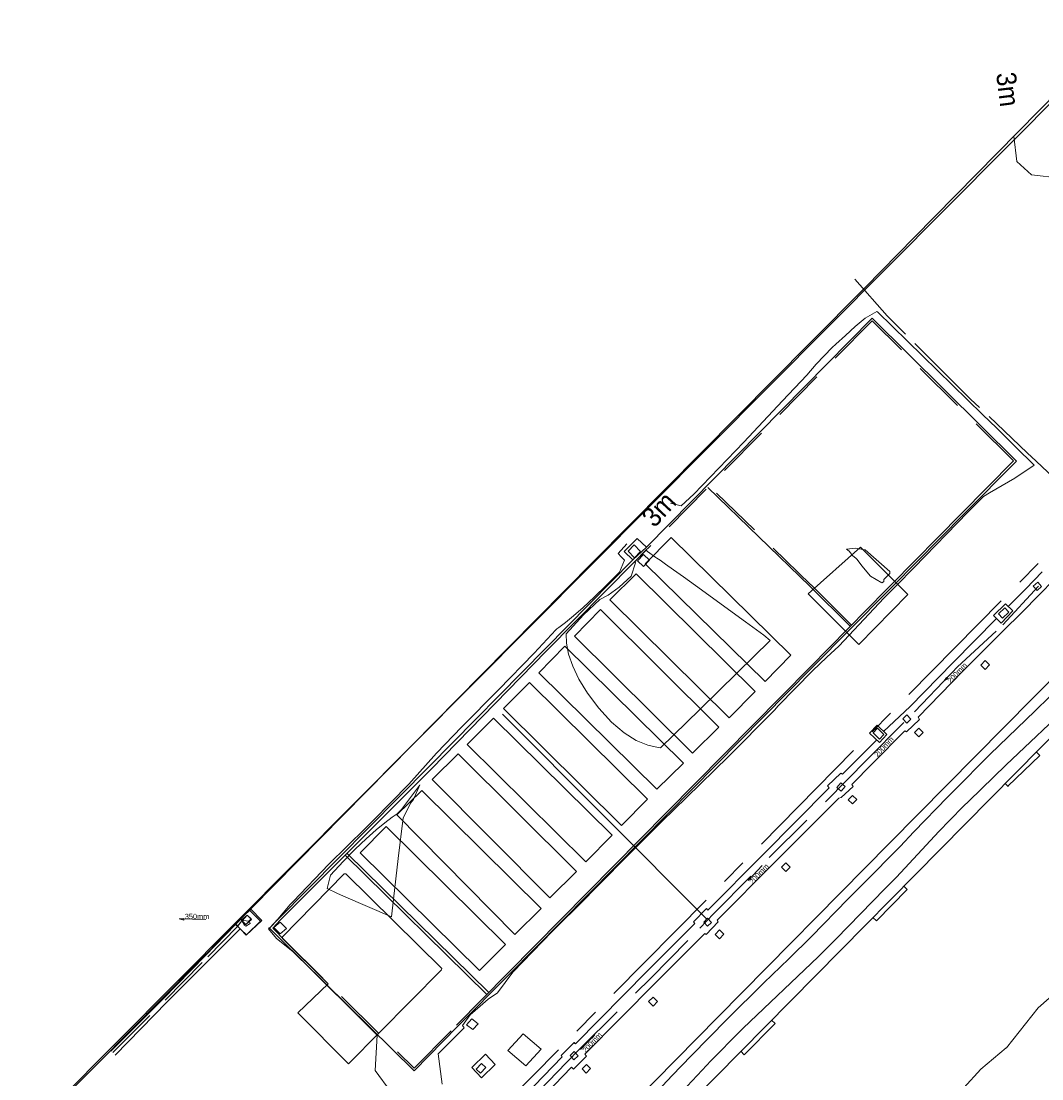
# Model space of a CAD drawing. Header units: millimetres. Extents: x -79464 to -76785, y -3788210 to -3782955.
# Tile 122 of 131: x -78884 to -78806, y -3783619 to -3783539. Entities that reach past the tile are written whole.
import ezdxf
from ezdxf.enums import TextEntityAlignment as Align
from ezdxf.lldxf.tags import DXFTag

# ---------------------------------------------------------------- set-up
doc = ezdxf.new("R2010")
doc.units = ezdxf.units.MM
doc.header["$LTSCALE"] = 8
doc.header["$MEASUREMENT"] = 0
doc.linetypes.add('CENTER', pattern=[2, 1.25, -0.25, 0.25, -0.25])
doc.linetypes.add('DASHED', pattern=[0.75, 0.5, -0.25])
for name, color, linetype in [('BUILDINGS', 7, 'Continuous'), ('CHANNEL', 7, 'Continuous'), ('DETAIL', 7, 'Continuous'), ('EDGE OF CONCRETE', 7, 'Continuous'), ('EDGE OF ROOF', 7, 'Continuous'), ('FENCE', 7, 'Continuous'), ('GCONTOUR1', 7, 'Continuous'), ('GRID', 7, 'Continuous'), ('MCONTOUR1', 7, 'Continuous'), ('SG GIS CADASTRAL', 7, 'Continuous'), ('STORMWATER MANHOLE', 7, 'Continuous'), ('TANKS', 7, 'Continuous'), ('WALLS', 7, 'Continuous')]:
    doc.layers.add(name, color=color, linetype=linetype)
doc.styles.add('Arial Narrow', font='arial.ttf', dxfattribs={"height": 1})
doc.styles.add('Style-Arial', font='arial.ttf')
tags = doc.linetypes.add('DASHED0', pattern=[1, 0.5, -0.5]).pattern_tags.tags
tags[6:7] = [DXFTag(74, 4), DXFTag(75, 0), DXFTag(340, '0'), DXFTag(46, 0.0), DXFTag(50, 0.0), DXFTag(44, 0.0), DXFTag(45, 0.0)]
tags[4:5] = [DXFTag(74, 4), DXFTag(75, 0), DXFTag(340, '0'), DXFTag(46, 0.0), DXFTag(50, 0.0), DXFTag(44, 0.0), DXFTag(45, 0.0)]

msp = doc.modelspace()

# ---------------------------------------------------------------- linework, layer by layer
at = {"layer": 'BUILDINGS', "color": 6, "lineweight": 15}
for p, q in [((-78846.015, -3783634.127, 7.21), (-78779.704, -3783566.949, 7.793)), ((-78859.351, -3783603.533, 8.613), (-78864.034, -3783608.31, 7.487)), ((-78859.209, -3783603.527, 8.366), (-78859.351, -3783603.533, 8.613)), ((-78851.919, -3783610.729, 8.632), (-78859.209, -3783603.527, 8.366)), ((-78864.034, -3783608.31, 7.487), (-78864.038, -3783608.44, 7.457)), ((-78864.038, -3783608.44, 7.457), (-78860.568, -3783611.909, 8.783)), ((-78851.94, -3783610.839, 7.722), (-78859.021, -3783617.99, 8.422)), ((-78851.94, -3783610.839, 7.722), (-78851.919, -3783610.729, 8.632))]:
    msp.add_line(p, q, dxfattribs=at)
at = {"layer": 'BUILDINGS', "color": 6, "linetype": 'DASHED', "lineweight": 15}
for p, q in [((-78806.38, -3783594.504, 7.005), (-78806.645, -3783594.242, 7.005)), ((-78806.38, -3783594.504, 7.005), (-78808.798, -3783596.862, 7.48)), ((-78809.018, -3783596.645), (-78808.798, -3783596.862, 7.48)), ((-78816.462, -3783604.71, 7.404), (-78818.817, -3783607.092, 7.5)), ((-78816.462, -3783604.71, 7.404), (-78816.723, -3783604.452, 7.404)), ((-78818.817, -3783607.092, 7.5), (-78819.077, -3783606.836)), ((-78826.525, -3783614.916, 7.487), (-78828.878, -3783617.299, 7.325)), ((-78826.525, -3783614.916, 7.487), (-78826.792, -3783614.652, 7.487)), ((-78828.878, -3783617.299, 7.325), (-78829.144, -3783617.035))]:
    msp.add_line(p, q, dxfattribs=at)
at = {"layer": 'BUILDINGS', "color": 6, "lineweight": 0}
msp.add_point((-78808.798, -3783596.862, 7.48), dxfattribs=at)
at = {"layer": 'CHANNEL', "color": 4, "lineweight": 15}
for p, q in [((-78806.196, -3783580.547, 2.757), (-78807.444, -3783581.826, 2.752)), ((-78805.389, -3783581.221, 2.763), (-78806.332, -3783582.177, 2.766)), ((-78807.444, -3783581.826, 2.752), (-78808.778, -3783583.179, 2.784)), ((-78806.332, -3783582.177, 2.766), (-78807.854, -3783583.742, 2.775)), ((-78807.854, -3783583.742, 2.775), (-78809.068, -3783584.926, 2.794)), ((-78809.659, -3783584.098, 2.797), (-78812.988, -3783587.456, 2.811)), ((-78809.068, -3783584.926, 2.794), (-78812.23, -3783588.098, 2.82)), ((-78812.988, -3783587.456, 2.811), (-78816.25, -3783590.781, 2.814)), ((-78812.23, -3783588.098, 2.82), (-78815.627, -3783591.589, 2.806)), ((-78816.25, -3783590.781, 2.814), (-78818.272, -3783592.679, 2.805)), ((-78815.547, -3783591.768, 2.822), (-78816.531, -3783592.708, 2.829)), ((-78815.627, -3783591.589, 2.806), (-78815.547, -3783591.768, 2.822)), ((-78816.648, -3783592.643, 2.819), (-78819.114, -3783595.137, 2.789)), ((-78816.531, -3783592.708, 2.829), (-78816.648, -3783592.643, 2.819)), ((-78821.41, -3783595.939, 2.78), (-78818.794, -3783593.326, 2.791)), ((-78819.114, -3783595.137, 2.789), (-78820.691, -3783596.725, 2.772)), ((-78822.531, -3783596.828, 2.771), (-78821.525, -3783595.859, 2.789)), ((-78821.525, -3783595.859, 2.789), (-78821.41, -3783595.939, 2.78)), ((-78820.691, -3783596.725, 2.772), (-78820.598, -3783596.868, 2.796)), ((-78827.472, -3783602.08, 2.755), (-78822.422, -3783596.987, 2.745)), ((-78822.422, -3783596.987, 2.745), (-78822.531, -3783596.828, 2.771)), ((-78820.598, -3783596.868, 2.796), (-78821.51, -3783597.706, 2.778)), ((-78821.68, -3783597.768, 2.769), (-78826.55, -3783602.624, 2.766)), ((-78821.51, -3783597.706, 2.778), (-78821.68, -3783597.768, 2.769)), ((-78831.66, -3783606.282, 2.762), (-78827.472, -3783602.08, 2.755)), ((-78826.55, -3783602.624, 2.766), (-78830.932, -3783607.062, 2.764)), ((-78832.739, -3783607.169, 2.774), (-78831.753, -3783606.168, 2.771)), ((-78831.753, -3783606.168, 2.771), (-78831.66, -3783606.282, 2.762)), ((-78832.653, -3783607.294, 2.761), (-78832.739, -3783607.169, 2.774)), ((-78830.854, -3783607.172, 2.775), (-78831.782, -3783608.149, 2.786)), ((-78830.932, -3783607.062, 2.764), (-78830.854, -3783607.172, 2.775)), ((-78869.927, -3783609.753, 2.563), (-78867.612, -3783607.386, 2.529)), ((-78867.269, -3783607.703, 2.554), (-78869.543, -3783609.997, 2.532)), ((-78836.234, -3783610.91, 2.796), (-78832.653, -3783607.294, 2.761)), ((-78831.873, -3783608.055, 2.776), (-78835.62, -3783611.788, 2.783)), ((-78831.782, -3783608.149, 2.786), (-78831.873, -3783608.055, 2.776)), ((-78873.144, -3783613.056, 2.523), (-78869.927, -3783609.753, 2.563)), ((-78869.543, -3783609.997, 2.532), (-78872.836, -3783613.305, 2.53)), ((-78841.721, -3783616.476, 2.799), (-78836.234, -3783610.91, 2.796)), ((-78835.62, -3783611.788, 2.783), (-78841.015, -3783617.247, 2.806)), ((-78877.105, -3783617.024, 2.643), (-78873.144, -3783613.056, 2.523)), ((-78872.836, -3783613.305, 2.53), (-78876.781, -3783617.324, 2.632)), ((-78842.823, -3783617.36, 2.802), (-78841.825, -3783616.367, 2.801)), ((-78841.845, -3783616.372, 2.826), (-78841.769, -3783616.45, 2.829)), ((-78841.825, -3783616.367, 2.801), (-78841.721, -3783616.476, 2.799)), ((-78842.737, -3783617.466, 2.799), (-78845.587, -3783620.4, 2.824)), ((-78842.737, -3783617.466, 2.799), (-78842.823, -3783617.36, 2.802)), ((-78840.897, -3783617.411, 2.815), (-78841.886, -3783618.386, 2.819)), ((-78841.015, -3783617.247, 2.806), (-78840.897, -3783617.411, 2.815)), ((-78842.041, -3783618.243, 2.794), (-78844.843, -3783621.136, 2.8)), ((-78841.886, -3783618.386, 2.819), (-78842.041, -3783618.243, 2.794))]:
    msp.add_line(p, q, dxfattribs=at)
at = {"layer": 'CHANNEL', "color": 4, "linetype": 'DASHED', "lineweight": 15}
for p, q in [((-78809.185, -3783584.569, 2.76), (-78805.803, -3783580.914, 2.723)), ((-78812.636, -3783587.774, 2.776), (-78809.185, -3783584.569, 2.76)), ((-78815.91, -3783591.198, 2.762), (-78812.636, -3783587.774, 2.776)), ((-78819.557, -3783594.839, 2.738), (-78815.91, -3783591.198, 2.762)), ((-78821.01, -3783596.347, 2.719), (-78819.557, -3783594.839, 2.738)), ((-78826.956, -3783602.266, 2.705), (-78821.01, -3783596.347, 2.719)), ((-78831.187, -3783606.547, 2.708), (-78826.956, -3783602.266, 2.705)), ((-78831.187, -3783606.547, 2.708), (-78832.267, -3783607.67, 2.72)), ((-78869.734, -3783609.849, 2.5), (-78867.463, -3783607.523, 2.499)), ((-78835.987, -3783611.458, 2.731), (-78832.267, -3783607.67, 2.72)), ((-78872.965, -3783613.138, 2.511), (-78869.734, -3783609.849, 2.5)), ((-78841.395, -3783616.856, 2.749), (-78835.987, -3783611.458, 2.731)), ((-78876.971, -3783617.131, 2.622), (-78872.965, -3783613.138, 2.511)), ((-78841.395, -3783616.856, 2.749), (-78842.423, -3783617.877, 2.75)), ((-78845.183, -3783620.763, 2.744), (-78842.423, -3783617.877, 2.75))]:
    msp.add_line(p, q, dxfattribs=at)
at = {"layer": 'DETAIL', "color": 7, "lineweight": 15}
for p, q in [((-78837.262, -3783578.474, 3.3), (-78837.72, -3783578.96, 3.297)), ((-78837.233, -3783579.468, 3.3), (-78837.72, -3783578.96, 3.297)), ((-78837.262, -3783578.474, 3.297), (-78836.774, -3783578.982, 3.3)), ((-78837.233, -3783579.468, 3.297), (-78836.774, -3783578.982, 3.3)), ((-78809.517, -3783583.74, 2.861), (-78809.046, -3783583.275, 2.861)), ((-78809.517, -3783583.74, 2.861), (-78809.21, -3783584.061, 2.861)), ((-78808.739, -3783583.597, 2.861), (-78809.21, -3783584.061, 2.861)), ((-78808.739, -3783583.597, 2.861), (-78809.046, -3783583.275, 2.861)), ((-78810.86, -3783587.631, 3.942), (-78810.534, -3783587.297, 3.973)), ((-78810.86, -3783587.631, 3.973), (-78810.527, -3783587.962, 3.942)), ((-78810.2, -3783587.627, 3.942), (-78810.534, -3783587.297, 3.973)), ((-78810.2, -3783587.627, 3.973), (-78810.527, -3783587.962, 3.942)), ((-78818.725, -3783592.439, 2.861), (-78819.061, -3783592.796, 2.861)), ((-78818.725, -3783592.439, 2.861), (-78818.251, -3783592.915, 2.861)), ((-78815.583, -3783592.425, 3.973), (-78815.927, -3783592.757, 3.942)), ((-78815.591, -3783593.089, 3.973), (-78815.927, -3783592.757, 3.942)), ((-78815.591, -3783593.089, 3.942), (-78815.247, -3783592.756, 3.973)), ((-78815.583, -3783592.425, 3.942), (-78815.247, -3783592.756, 3.973)), ((-78818.587, -3783593.272, 2.861), (-78819.061, -3783592.796, 2.861)), ((-78818.587, -3783593.272, 2.861), (-78818.251, -3783592.915, 2.861)), ((-78820.967, -3783597.885, 3.942), (-78820.631, -3783597.553, 3.973)), ((-78820.313, -3783597.869, 3.942), (-78820.631, -3783597.553, 3.973)), ((-78820.967, -3783597.885, 3.973), (-78820.649, -3783598.201, 3.942)), ((-78820.313, -3783597.869, 3.973), (-78820.649, -3783598.201, 3.942)), ((-78826.042, -3783603.01, 3.973), (-78825.701, -3783602.675, 3.942)), ((-78826.042, -3783603.01, 3.942), (-78825.72, -3783603.339, 3.973)), ((-78825.378, -3783603.004, 3.942), (-78825.72, -3783603.339, 3.973)), ((-78825.378, -3783603.004, 3.973), (-78825.701, -3783602.675, 3.942)), ((-78831.104, -3783608.131, 3.942), (-78830.77, -3783607.78, 3.973)), ((-78830.431, -3783608.117, 3.942), (-78830.77, -3783607.78, 3.973)), ((-78831.104, -3783608.131, 3.973), (-78830.765, -3783608.468, 3.942)), ((-78830.431, -3783608.117, 3.973), (-78830.765, -3783608.468, 3.942)), ((-78836.163, -3783613.254, 3.973), (-78835.827, -3783612.914, 3.942)), ((-78836.163, -3783613.254, 3.942), (-78835.823, -3783613.592, 3.973)), ((-78835.488, -3783613.252, 3.973), (-78835.827, -3783612.914, 3.942)), ((-78835.488, -3783613.252, 3.942), (-78835.823, -3783613.592, 3.973)), ((-78850.02, -3783615.007, 3.3), (-78849.615, -3783614.568, 3.297)), ((-78850.02, -3783615.007, 3.297), (-78849.558, -3783615.374, 3.3)), ((-78849.153, -3783614.936, 3.3), (-78849.615, -3783614.568, 3.297)), ((-78849.153, -3783614.936, 3.297), (-78849.558, -3783615.374, 3.3)), ((-78840.893, -3783618.03, 3.942), (-78841.22, -3783618.369, 3.973)), ((-78840.908, -3783618.687, 3.942), (-78841.22, -3783618.369, 3.973)), ((-78840.908, -3783618.687, 3.973), (-78840.58, -3783618.348, 3.942)), ((-78840.893, -3783618.03, 3.973), (-78840.58, -3783618.348, 3.942))]:
    msp.add_line(p, q, dxfattribs=at)
at = {"layer": 'EDGE OF CONCRETE', "color": 252, "lineweight": 15}
for p, q in [((-78836.325, -3783578.667, 3.08), (-78819.151, -3783561.23, 3.199)), ((-78808.144, -3783572.104, 3.208), (-78819.151, -3783561.23, 3.199)), ((-78808.368, -3783572.081, 3.245), (-78812.356, -3783576.119, 3.247)), ((-78808.144, -3783572.104, 3.208), (-78812.158, -3783576.139, 3.239)), ((-78823.897, -3783581.619, 3.239), (-78831.642, -3783574.112, 3.203)), ((-78812.356, -3783576.119, 3.247), (-78817.663, -3783581.503, 3.247)), ((-78812.158, -3783576.139, 3.239), (-78817.568, -3783581.614, 3.239)), ((-78837.021, -3783577.993, 3.07), (-78838.021, -3783578.976, 3.054)), ((-78837.021, -3783577.993, 3.07), (-78836.325, -3783578.667, 3.08)), ((-78838.021, -3783578.976, 3.054), (-78837.354, -3783579.631, 3.062)), ((-78837.354, -3783579.631, 3.062), (-78836.325, -3783578.667, 3.08)), ((-78837.26, -3783579.805, 3.048), (-78836.288, -3783578.818, 3.067)), ((-78844.012, -3783586.368, 3.06), (-78837.354, -3783579.631, 3.062)), ((-78843.957, -3783586.576, 3.07), (-78837.26, -3783579.805, 3.048)), ((-78797.082, -3783580.222, 3.648), (-78806.913, -3783590.163, 3.633)), ((-78823.897, -3783581.619, 3.239), (-78820.805, -3783584.682, 3.239)), ((-78818.08, -3783581.911, 3.248), (-78823.861, -3783587.788, 3.091)), ((-78820.721, -3783584.596, 3.233), (-78823.785, -3783581.526, 3.212)), ((-78818.003, -3783582.047, 3.237), (-78820.738, -3783584.814, 3.194)), ((-78817.663, -3783581.503, 3.247), (-78818.08, -3783581.911, 3.248)), ((-78817.568, -3783581.614, 3.239), (-78818.003, -3783582.047, 3.237)), ((-78809.898, -3783583.853, 2.813), (-78808.993, -3783582.98, 2.811)), ((-78808.993, -3783582.98, 2.811), (-78808.415, -3783583.516, 2.812)), ((-78809.323, -3783584.442, 2.815), (-78809.898, -3783583.853, 2.813)), ((-78808.415, -3783583.516, 2.812), (-78809.323, -3783584.442, 2.815)), ((-78820.738, -3783584.814, 3.194), (-78823.792, -3783587.89, 3.089)), ((-78852.883, -3783595.357, 3.048), (-78844.012, -3783586.368, 3.06)), ((-78852.682, -3783595.521, 3.029), (-78843.957, -3783586.576, 3.07)), ((-78823.861, -3783587.788, 3.091), (-78834.787, -3783598.834, 3.097)), ((-78823.792, -3783587.89, 3.089), (-78834.685, -3783598.941, 3.087)), ((-78806.913, -3783590.163, 3.633), (-78817.825, -3783601.201, 3.631)), ((-78819.331, -3783592.814, 2.842), (-78818.759, -3783592.215, 2.855)), ((-78818.015, -3783592.924, 2.842), (-78818.759, -3783592.215, 2.855)), ((-78819.331, -3783592.814, 2.855), (-78818.587, -3783593.523, 2.842)), ((-78818.015, -3783592.924, 2.855), (-78818.587, -3783593.523, 2.842)), ((-78864.359, -3783606.983, 3.044), (-78852.883, -3783595.357, 3.048)), ((-78864.189, -3783607.032, 3.062), (-78852.682, -3783595.521, 3.029)), ((-78834.787, -3783598.834, 3.097), (-78846.865, -3783611.061, 3.087)), ((-78834.685, -3783598.941, 3.087), (-78846.811, -3783611.214, 3.079)), ((-78817.825, -3783601.201, 3.631), (-78830.884, -3783614.426, 3.637)), ((-78859.264, -3783602.106, 2.959), (-78848.489, -3783612.707, 2.965)), ((-78859.126, -3783601.967, 2.855), (-78848.333, -3783612.549, 2.942)), ((-78866.454, -3783606.211, 2.723), (-78867.623, -3783607.329, 2.731)), ((-78866.454, -3783606.211, 2.731), (-78865.626, -3783607.064, 2.723)), ((-78866.795, -3783608.182, 2.731), (-78865.626, -3783607.064, 2.723)), ((-78865.018, -3783607.672, 3.026), (-78864.359, -3783606.983, 3.044)), ((-78864.782, -3783607.655, 3.06), (-78864.189, -3783607.032, 3.062)), ((-78864.21, -3783607.198, 2.731), (-78864.703, -3783607.599, 2.723)), ((-78864.21, -3783607.198, 2.723), (-78863.726, -3783607.685, 2.731)), ((-78866.795, -3783608.182, 2.723), (-78867.623, -3783607.329, 2.731)), ((-78864.188, -3783608.487, 3.058), (-78865.018, -3783607.672, 3.026)), ((-78863.82, -3783608.653, 3.077), (-78864.782, -3783607.655, 3.06)), ((-78864.219, -3783608.086, 2.731), (-78864.703, -3783607.599, 2.723)), ((-78864.219, -3783608.086, 2.723), (-78863.726, -3783607.685, 2.731)), ((-78854.004, -3783618.523, 3.087), (-78864.188, -3783608.487, 3.058)), ((-78846.865, -3783611.061, 3.087), (-78850.801, -3783615.05, 3.097)), ((-78846.811, -3783611.214, 3.079), (-78850.709, -3783615.156, 3.097)), ((-78830.884, -3783614.426, 3.637), (-78842.221, -3783625.919, 3.65)), ((-78850.709, -3783615.156, 3.097), (-78854.004, -3783618.523, 3.087)), ((-78846.882, -3783616.965, 2.731), (-78845.717, -3783615.698, 2.723)), ((-78844.337, -3783616.878, 2.731), (-78845.717, -3783615.698, 2.723)), ((-78844.337, -3783616.878, 2.723), (-78845.502, -3783618.145, 2.731)), ((-78849.633, -3783618.253, 2.723), (-78848.59, -3783617.25, 2.731)), ((-78847.835, -3783618.043, 2.723), (-78848.59, -3783617.25, 2.731)), ((-78846.882, -3783616.965, 2.723), (-78845.502, -3783618.145, 2.731)), ((-78849.633, -3783618.253, 2.731), (-78848.878, -3783619.046, 2.723)), ((-78847.835, -3783618.043, 2.731), (-78848.878, -3783619.046, 2.723))]:
    msp.add_line(p, q, dxfattribs=at)
at = {"layer": 'EDGE OF CONCRETE', "color": 252, "linetype": 'DASHED', "lineweight": 15}
for p, q in [((-78819.149, -3783561.428, 3.199), (-78836.225, -3783578.766, 3.08)), ((-78808.368, -3783572.081, 3.208), (-78819.149, -3783561.428, 3.199)), ((-78823.8, -3783581.519, 3.239), (-78831.544, -3783574.012, 3.203)), ((-78836.288, -3783578.818, 3.067), (-78836.225, -3783578.766, 3.067)), ((-78863.82, -3783608.653, 3.058), (-78854.006, -3783618.325, 3.087)), ((-78854.006, -3783618.325, 3.087), (-78850.809, -3783615.058, 3.097))]:
    msp.add_line(p, q, dxfattribs=at)
at = {"layer": 'EDGE OF CONCRETE', "color": 252, "lineweight": 0}
msp.add_point((-78812.158, -3783576.139, 3.239), dxfattribs=at)
at = {"layer": 'EDGE OF ROOF', "color": 1, "linetype": 'CENTER', "lineweight": 15}
for p, q in [((-78786.835, -3783559.97, 8.266), (-78853.086, -3783627.107, 8.296)), ((-78820.024, -3783578.649, 7.72), (-78824.009, -3783582.221, 7.766)), ((-78816.431, -3783582.256, 7.69), (-78820.024, -3783578.649, 7.72)), ((-78824.009, -3783582.221, 7.766), (-78820.143, -3783586.055, 7.71)), ((-78820.143, -3783586.055, 7.71), (-78816.431, -3783582.256, 7.69)), ((-78862.867, -3783614.092, 8.114), (-78860.568, -3783611.909, 8.783)), ((-78859.021, -3783617.99, 8.422), (-78862.867, -3783614.092, 8.114))]:
    msp.add_line(p, q, dxfattribs=at)
at = {"layer": 'FENCE', "color": 216, "lineweight": 15}
for p, q in [((-78817.99, -3783561.058, 4.485), (-78820.456, -3783558.261, 4.402)), ((-78816.588, -3783562.455, 4.434), (-78817.99, -3783561.058, 4.548)), ((-78816.588, -3783562.455, 4.373), (-78816.588, -3783562.455, 4.548)), ((-78813.047, -3783565.984, 4.431), (-78815.88, -3783563.161, 4.548)), ((-78813.047, -3783565.984, 4.516), (-78811.645, -3783567.381, 4.548)), ((-78810.96, -3783568.031, 4.563), (-78811.645, -3783567.381, 4.66)), ((-78810.96, -3783568.031, 4.526), (-78810.96, -3783568.031, 4.66)), ((-78807.332, -3783571.472, 4.57), (-78810.234, -3783568.719, 4.66)), ((-78807.332, -3783571.472, 4.644), (-78806.646, -3783572.121, 4.66))]:
    msp.add_line(p, q, dxfattribs=at)
at = {"layer": 'FENCE', "color": 216, "linetype": 'DASHED', "lineweight": 15}
msp.add_line((-78806.646, -3783572.121, 4.66), (-78803.62, -3783574.97, 4.532), dxfattribs=at)
at = {"layer": 'GCONTOUR1', "color": 252, "lineweight": 9}
for points, elevation in [([(-78812.149, -3783619.81), (-78810.856, -3783618.402), (-78808.924, -3783616.759), (-78808.922, -3783616.756), (-78806.494, -3783613.721), (-78804.824, -3783612.255), (-78802.967, -3783610.883), (-78799.854, -3783608.636), (-78799.392, -3783608.24), (-78799.388, -3783608.236), (-78796.764, -3783605.782), (-78795.09, -3783603.828), (-78793.1, -3783600.903), (-78792.755, -3783600.347), (-78791.289, -3783598.161), (-78788.915, -3783595.311), (-78787.754, -3783594.008), (-78785.236, -3783591.066), (-78785.072, -3783590.857), (-78782.845, -3783587.803), (-78782.528, -3783587.282), (-78780.91, -3783584.061), (-78779.301, -3783580.835), (-78778.18, -3783578.575)], 3.5), ([(-78803.844, -3783590.398), (-78808.929, -3783595.237), (-78811.784, -3783597.996), (-78812.177, -3783598.383), (-78812.177, -3783598.383), (-78813.225, -3783599.442), (-78814.055, -3783600.291), (-78817.291, -3783603.769), (-78817.292, -3783603.771), (-78818.173, -3783604.655), (-78821.869, -3783608.467), (-78823.245, -3783609.854), (-78828.958, -3783615.274), (-78829.162, -3783615.474), (-78829.162, -3783615.474), (-78831.422, -3783617.764), (-78832.086, -3783618.471), (-78834.74, -3783621.311)], 3.5), ([(-78867.148, -3783607.11), (-78867.149, -3783607.111), (-78867.482, -3783607.535), (-78867.492, -3783607.546), (-78867.476, -3783607.541), (-78867.128, -3783607.112), (-78866.934, -3783607.458), (-78866.834, -3783607.514), (-78866.504, -3783607.308), (-78866.587, -3783607.125), (-78867.023, -3783607.076), (-78867.099, -3783607.07)], 2.5)]:
    msp.add_lwpolyline(points, dxfattribs=dict(at, elevation=elevation))
at = {"layer": 'GRID', "color": 7, "lineweight": 15}
for p, q in [((-78836.552, -3783579.221, 3.3), (-78837.008, -3783579.703, 3.297)), ((-78836.548, -3783580.138, 3.3), (-78837.008, -3783579.703, 3.297)), ((-78836.552, -3783579.221, 3.297), (-78836.093, -3783579.656, 3.3)), ((-78836.548, -3783580.138, 3.297), (-78836.093, -3783579.656, 3.3)), ((-78806.527, -3783581.324, 2.861), (-78806.869, -3783581.622, 2.765)), ((-78806.527, -3783581.324, 2.765), (-78806.239, -3783581.655, 2.861)), ((-78806.582, -3783581.953, 2.861), (-78806.869, -3783581.622, 2.765)), ((-78806.582, -3783581.953, 2.765), (-78806.239, -3783581.655, 2.861)), ((-78816.804, -3783591.735, 2.861), (-78816.506, -3783591.431, 2.765)), ((-78816.804, -3783591.735, 2.765), (-78816.495, -3783592.057, 2.861)), ((-78816.197, -3783591.754, 2.861), (-78816.506, -3783591.431, 2.765)), ((-78816.197, -3783591.754, 2.765), (-78816.495, -3783592.057, 2.861)), ((-78821.83, -3783596.941, 2.704), (-78821.531, -3783596.59, 2.708)), ((-78821.531, -3783596.59, 2.708), (-78821.194, -3783596.887, 2.715)), ((-78821.499, -3783597.236, 2.721), (-78821.83, -3783596.941, 2.704)), ((-78821.194, -3783596.887, 2.715), (-78821.499, -3783597.236, 2.721)), ((-78865.704, -3783607.114, 2.532), (-78866.546, -3783606.283, 2.522)), ((-78866.719, -3783606.681, 2.522), (-78867.124, -3783607.096, 2.498)), ((-78867.124, -3783607.096, 2.498), (-78866.845, -3783607.391, 2.486)), ((-78866.845, -3783607.391, 2.486), (-78866.422, -3783606.955, 2.509)), ((-78865.704, -3783607.114, 2.486), (-78866.778, -3783608.156, 2.509)), ((-78866.422, -3783606.955, 2.509), (-78866.719, -3783606.681, 2.522)), ((-78831.964, -3783607.21, 2.713), (-78831.668, -3783606.9, 2.708)), ((-78831.69, -3783607.5, 2.721), (-78831.964, -3783607.21, 2.713)), ((-78831.381, -3783607.217, 2.715), (-78831.69, -3783607.5, 2.721)), ((-78831.668, -3783606.9, 2.708), (-78831.381, -3783607.217, 2.715)), ((-78866.778, -3783608.156, 2.572), (-78867.623, -3783607.375, 2.529)), ((-78842.14, -3783617.354, 2.861), (-78841.832, -3783617.049, 2.861)), ((-78842.14, -3783617.354, 2.861), (-78841.844, -3783617.687, 2.861)), ((-78841.536, -3783617.382, 2.861), (-78841.844, -3783617.687, 2.861)), ((-78841.536, -3783617.382, 2.861), (-78841.832, -3783617.049, 2.861))]:
    msp.add_line(p, q, dxfattribs=at)
at = {"layer": 'MCONTOUR1', "color": 8, "lineweight": 9, "elevation": 3}
for points in [[(-78808.357, -3783547.378), (-78808.12, -3783549.299), (-78807.003, -3783550.328), (-78804.786, -3783550.567)], [(-78851.884, -3783619.526), (-78852.183, -3783617.234), (-78850.208, -3783615.251), (-78850.337, -3783615.075), (-78849.746, -3783614.255), (-78848.998, -3783613.587), (-78848.375, -3783613.062), (-78847.679, -3783612.594), (-78846.507, -3783611.002), (-78843.498, -3783607.906), (-78841.005, -3783605.42), (-78840.374, -3783604.8), (-78837.283, -3783601.662), (-78836.146, -3783600.517), (-78835.163, -3783599.546), (-78833.269, -3783597.709), (-78830.086, -3783594.585), (-78826.677, -3783591.174), (-78826.569, -3783591.057), (-78826.301, -3783590.726), (-78823.679, -3783588.067), (-78822.598, -3783587.031), (-78821.686, -3783586.194), (-78818.234, -3783582.504), (-78817.292, -3783581.566), (-78815.936, -3783580.193), (-78811.847, -3783576.002), (-78811.847, -3783576.002), (-78810.649, -3783574.79), (-78810.202, -3783574.515), (-78808.284, -3783573.417), (-78806.806, -3783572.422), (-78808.225, -3783571.013), (-78808.937, -3783570.311), (-78809.652, -3783569.611), (-78810.739, -3783568.552), (-78816.439, -3783562.975), (-78818.734, -3783560.74), (-78818.79, -3783560.706), (-78819.666, -3783561.214), (-78820.424, -3783561.867), (-78821.171, -3783562.534), (-78821.909, -3783563.211), (-78822.178, -3783563.459), (-78823.398, -3783564.738), (-78824.12, -3783565.554), (-78825.957, -3783567.529), (-78828.914, -3783570.658), (-78832.714, -3783574.625), (-78833.686, -3783575.52), (-78834.485, -3783575.31)], [(-78837.822, -3783578.416), (-78838.48, -3783579.129), (-78838.247, -3783579.391), (-78838.009, -3783579.653), (-78838.01, -3783579.658), (-78838.388, -3783580.548), (-78839.382, -3783581.574), (-78840.313, -3783582.474), (-78841.143, -3783583.241), (-78841.871, -3783583.877), (-78842.493, -3783584.385), (-78843.005, -3783584.77), (-78843.141, -3783584.865), (-78843.235, -3783584.961), (-78844.886, -3783586.732), (-78847.594, -3783589.51), (-78850.375, -3783592.33), (-78852.303, -3783594.34), (-78852.305, -3783594.342), (-78854.427, -3783596.697), (-78854.428, -3783596.697), (-78857.148, -3783599.474), (-78857.721, -3783600.039), (-78860.51, -3783602.799), (-78863.235, -3783605.617), (-78863.453, -3783605.856), (-78863.455, -3783605.857), (-78864.403, -3783606.981), (-78865.003, -3783607.626), (-78865.054, -3783607.642), (-78865.119, -3783607.7), (-78864.498, -3783608.447), (-78863.255, -3783609.442), (-78861.838, -3783610.83), (-78857.892, -3783614.728), (-78856.821, -3783615.807), (-78856.992, -3783618.485), (-78855.78, -3783620.116)], [(-78837.153, -3783579.717), (-78837.221, -3783579.786), (-78837.152, -3783579.856), (-78837.501, -3783580.864), (-78838.404, -3783581.714), (-78839.234, -3783582.301), (-78839.871, -3783582.632), (-78841.119, -3783583.803), (-78842.447, -3783585.264), (-78842.416, -3783585.971), (-78842.254, -3783586.791), (-78841.942, -3783587.706), (-78841.463, -3783588.704), (-78840.803, -3783589.772), (-78839.953, -3783590.903), (-78838.985, -3783591.976), (-78838.029, -3783592.798), (-78837.101, -3783593.379), (-78836.226, -3783593.739), (-78835.435, -3783593.905), (-78835.25, -3783593.92), (-78832.269, -3783591.017), (-78829.414, -3783588.224), (-78826.909, -3783585.762), (-78827.395, -3783585.353), (-78828.781, -3783584.335), (-78832.586, -3783581.585), (-78833.516, -3783580.917), (-78834.277, -3783580.374), (-78834.869, -3783579.954), (-78835.292, -3783579.658), (-78835.544, -3783579.486), (-78835.623, -3783579.438), (-78836.249, -3783578.984), (-78836.341, -3783578.898), (-78837.048, -3783579.605), (-78837.153, -3783579.717)], [(-78820.901, -3783578.962), (-78820.902, -3783578.961), (-78821.084, -3783578.805), (-78820.421, -3783578.727), (-78819.676, -3783578.857), (-78817.79, -3783580.503), (-78817.787, -3783580.655), (-78818.239, -3783581.113), (-78818.257, -3783581.279), (-78818.272, -3783581.294), (-78818.391, -3783581.379), (-78819.276, -3783580.859), (-78819.919, -3783580.083), (-78820.282, -3783579.596), (-78820.376, -3783579.506), (-78820.615, -3783579.31), (-78820.901, -3783578.962)], [(-78805.646, -3783590.061), (-78806.719, -3783591.115), (-78810.17, -3783594.431), (-78810.171, -3783594.432), (-78812.942, -3783597.227), (-78813.402, -3783597.695), (-78815.962, -3783600.315), (-78817.009, -3783601.441), (-78817.015, -3783601.447), (-78819.809, -3783604.252), (-78820.98, -3783605.459), (-78823.765, -3783608.29), (-78825.483, -3783610), (-78827.396, -3783611.817), (-78827.397, -3783611.817), (-78830.179, -3783614.575), (-78832.917, -3783617.377), (-78834.362, -3783618.876), (-78835.829, -3783620.439)], [(-78855.73, -3783606.804), (-78855.751, -3783606.795), (-78859.404, -3783605.22), (-78859.915, -3783604.989), (-78859.915, -3783604.989), (-78860.645, -3783604.642), (-78860.394, -3783603.628), (-78859.421, -3783602.575), (-78858.5, -3783601.649), (-78857.662, -3783600.854), (-78856.912, -3783600.185), (-78856.252, -3783599.64), (-78855.686, -3783599.214), (-78855.306, -3783598.957), (-78854.991, -3783598.621), (-78853.619, -3783596.788), (-78853.582, -3783596.74), (-78854.076, -3783597.856), (-78854.299, -3783598.156), (-78854.3, -3783598.158), (-78854.856, -3783599.27), (-78855.224, -3783602.362), (-78855.579, -3783605.456), (-78855.73, -3783606.804)]]:
    msp.add_lwpolyline(points, dxfattribs=at)
at = {"layer": 'SG GIS CADASTRAL', "color": 7, "lineweight": 18}
msp.add_line((-79025.517, -3783765.961), (-78799.365, -3783538.617), dxfattribs=at)
at = {"layer": 'STORMWATER MANHOLE', "color": 216, "lineweight": 15}
for p, q in [((-78806.527, -3783581.324, 2.77), (-78806.869, -3783581.622, 2.764)), ((-78806.527, -3783581.324, 2.764), (-78806.24, -3783581.655, 2.77)), ((-78806.582, -3783581.953, 2.77), (-78806.869, -3783581.622, 2.764)), ((-78806.582, -3783581.953, 2.764), (-78806.24, -3783581.655, 2.77)), ((-78816.804, -3783591.735, 2.77), (-78816.506, -3783591.432, 2.764)), ((-78816.804, -3783591.735, 2.764), (-78816.495, -3783592.057, 2.77)), ((-78816.197, -3783591.754, 2.77), (-78816.506, -3783591.432, 2.764)), ((-78816.197, -3783591.754, 2.764), (-78816.495, -3783592.057, 2.77)), ((-78866.736, -3783606.658, 6.731), (-78867.185, -3783607.049, 6.773)), ((-78866.85, -3783607.398, 6.731), (-78867.185, -3783607.049, 6.773)), ((-78866.85, -3783607.398, 6.773), (-78866.401, -3783607.007, 6.731)), ((-78866.736, -3783606.658, 6.773), (-78866.401, -3783607.007, 6.731)), ((-78849.295, -3783618.385, 4.693), (-78848.877, -3783617.954, 4.598)), ((-78849.295, -3783618.385, 4.598), (-78848.972, -3783618.69, 4.693)), ((-78848.554, -3783618.259, 4.598), (-78848.972, -3783618.69, 4.693)), ((-78848.554, -3783618.259, 4.693), (-78848.877, -3783617.954, 4.598))]:
    msp.add_line(p, q, dxfattribs=at)
at = {"layer": 'STORMWATER MANHOLE', "color": 216, "linetype": 'DASHED0', "lineweight": 15}
msp.add_line((-78831.728, -3783606.966, 2.747), (-78847.283, -3783591.37), dxfattribs=at)
at = {"layer": 'STORMWATER MANHOLE', "color": 216, "lineweight": 15}
for points in [[(-78812.579, -3783587.706), (-78813.65, -3783588.843), (-78813.469, -3783588.569), (-78813.398, -3783588.647), (-78813.65, -3783588.843)], [(-78827.521, -3783602.883), (-78828.592, -3783604.021), (-78828.411, -3783603.746), (-78828.34, -3783603.824), (-78828.592, -3783604.021)], [(-78869.874, -3783607.009), (-78871.92, -3783606.956), (-78871.564, -3783606.92), (-78871.564, -3783607.045), (-78871.92, -3783606.956)], [(-78841.359, -3783616.883), (-78840.268, -3783615.764), (-78840.454, -3783616.035), (-78840.523, -3783615.957), (-78840.268, -3783615.764)]]:
    msp.add_lwpolyline(points, dxfattribs=at)
at = {"layer": 'TANKS', "color": 7, "lineweight": 15}
for p, q in [((-78834.451, -3783577.911, 4.859), (-78836.435, -3783579.931, 4.829)), ((-78834.451, -3783577.911, 4.859), (-78825.326, -3783586.869, 4.857)), ((-78839.107, -3783582.675, 4.859), (-78837.121, -3783580.677, 4.829)), ((-78828.044, -3783589.645, 4.859), (-78837.121, -3783580.677, 4.829)), ((-78827.296, -3783588.873, 4.846), (-78836.435, -3783579.931, 4.829)), ((-78839.107, -3783582.675, 4.829), (-78830.03, -3783591.643, 4.859)), ((-78841.808, -3783585.421, 4.812), (-78839.818, -3783583.413, 4.862)), ((-78839.818, -3783583.413, 4.862), (-78830.825, -3783592.371, 4.859)), ((-78832.823, -3783594.35, 4.849), (-78841.808, -3783585.421, 4.812)), ((-78844.521, -3783588.213, 4.856), (-78842.536, -3783586.203, 4.836)), ((-78842.536, -3783586.203, 4.836), (-78833.511, -3783595.097, 4.828)), ((-78825.326, -3783586.869, 4.857), (-78827.296, -3783588.873, 4.846)), ((-78835.524, -3783597.084, 4.859), (-78844.521, -3783588.213, 4.856)), ((-78847.222, -3783590.943, 4.836), (-78845.226, -3783588.954, 4.856)), ((-78836.241, -3783597.851, 4.836), (-78845.226, -3783588.954, 4.856)), ((-78828.044, -3783589.645, 4.829), (-78830.03, -3783591.643, 4.859)), ((-78847.222, -3783590.943, 4.856), (-78838.237, -3783599.84, 4.836)), ((-78849.97, -3783593.671, 4.861), (-78847.974, -3783591.675, 4.847)), ((-78847.974, -3783591.675, 4.847), (-78838.944, -3783600.586, 4.863)), ((-78832.823, -3783594.35, 4.859), (-78830.825, -3783592.371, 4.829)), ((-78840.93, -3783602.609, 4.838), (-78849.97, -3783593.671, 4.861)), ((-78852.647, -3783596.345, 4.854), (-78850.664, -3783594.383, 4.855)), ((-78850.664, -3783594.383, 4.855), (-78841.663, -3783603.351, 4.806)), ((-78833.511, -3783595.097, 4.828), (-78835.524, -3783597.084, 4.859)), ((-78843.675, -3783605.344, 4.859), (-78852.647, -3783596.345, 4.854)), ((-78855.34, -3783599.021, 4.78), (-78853.433, -3783597.175, 4.838)), ((-78853.433, -3783597.175, 4.838), (-78844.355, -3783606.16, 4.817)), ((-78836.241, -3783597.851, 4.856), (-78838.237, -3783599.84, 4.836)), ((-78846.339, -3783608.129, 4.856), (-78855.34, -3783599.021, 4.78)), ((-78858.116, -3783601.916, 4.814), (-78856.154, -3783599.921, 4.83)), ((-78856.154, -3783599.921, 4.83), (-78847.069, -3783608.891, 4.761)), ((-78838.944, -3783600.586, 4.863), (-78840.93, -3783602.609, 4.838)), ((-78849.037, -3783610.891, 4.854), (-78858.116, -3783601.916, 4.814)), ((-78841.663, -3783603.351, 4.806), (-78843.675, -3783605.344, 4.859)), ((-78844.355, -3783606.16, 4.817), (-78846.339, -3783608.129, 4.856)), ((-78847.069, -3783608.891, 4.761), (-78849.037, -3783610.891, 4.854))]:
    msp.add_line(p, q, dxfattribs=at)
at = {"layer": 'WALLS', "color": 252, "lineweight": 15}
for p, q in [((-78804.874, -3783543.837, 3.111), (-78815.95, -3783555.096, 2.757)), ((-78815.95, -3783555.096, 2.757), (-78819.65, -3783558.859, 2.641)), ((-78819.65, -3783558.859, 2.641), (-78823.922, -3783563.153, 2.604)), ((-78823.922, -3783563.153, 2.604), (-78840.362, -3783579.758, 2.777)), ((-78840.362, -3783579.758, 2.777), (-78848.926, -3783588.415, 2.721)), ((-78848.926, -3783588.415, 2.721), (-78868.152, -3783607.912, 2.537)), ((-78868.152, -3783607.912, 2.537), (-78873.182, -3783612.989, 2.572)), ((-78873.182, -3783612.989, 2.572), (-78878.084, -3783617.941, 2.69)), ((-78878.084, -3783617.941, 2.69), (-78880.774, -3783620.637, 2.727))]:
    msp.add_line(p, q, dxfattribs=at)

# ---------------------------------------------------------------- texts
at = {"layer": 'MCONTOUR1', "color": 251, "style": 'Arial Narrow', "width": 0.9}
for rotation, p in [(277.0386, (-78808.798, -3783543.805, 3.111)), (47.326, (-78835.382, -3783575.769, 3.07))]:
    msp.add_text('3m', height=1.5, rotation=rotation, dxfattribs=at).set_placement(p, align=Align.MIDDLE)
at = {"layer": 'STORMWATER MANHOLE', "color": 1, "style": 'Style-Arial'}
for p in [(-78813.068, -3783589.119, 2.82), (-78818.645, -3783594.75, 2.796), (-78828.157, -3783604.426, 2.77), (-78840.867, -3783617.259, 2.811)]:
    msp.add_text('200mm', height=0.4, rotation=47, dxfattribs=at).set_placement(p, align=Align.BOTTOM_LEFT)
msp.add_text('350mm', height=0.4, dxfattribs=at).set_placement((-78871.481, -3783606.768, 2.593), align=Align.MIDDLE_LEFT)

doc.saveas('drawing.dxf')
